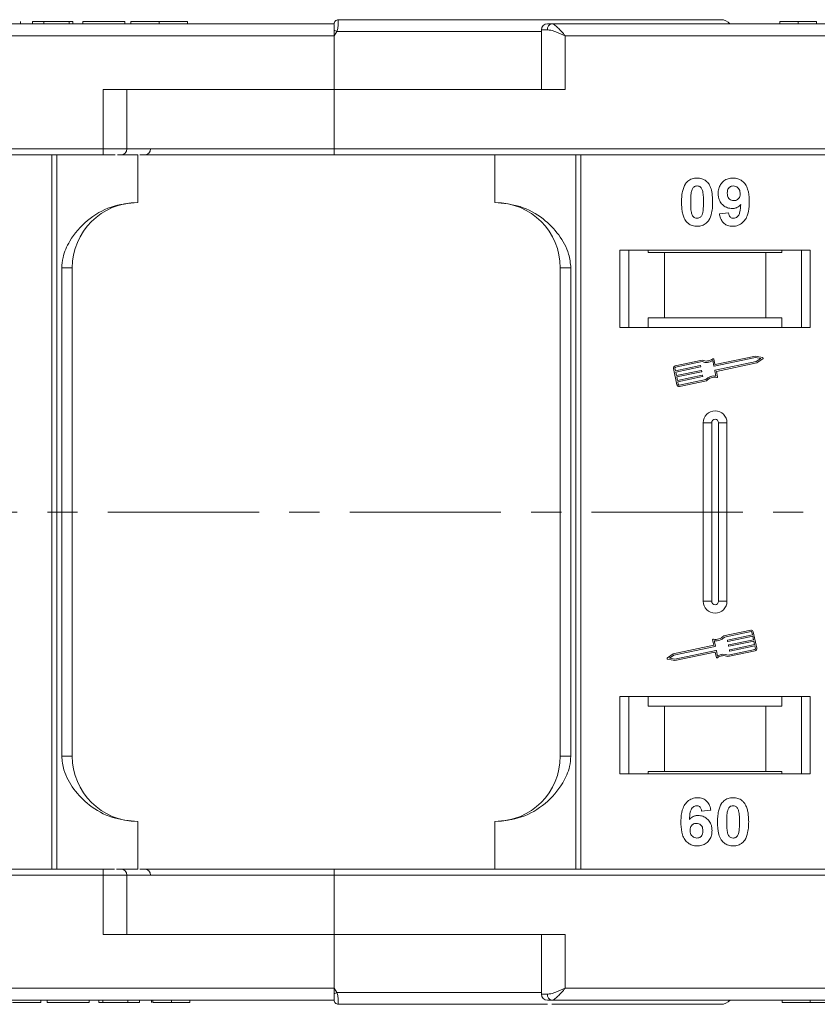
# Model space of a CAD drawing. Header units: millimetres. Extents: x 1675 to 3137, y 343 to 1376.
# Tile 27 of 84: x 2710 to 2777, y 606 to 688. Entities that reach past the tile are written whole.
import ezdxf

# ---------------------------------------------------------------- set-up
doc = ezdxf.new("R2010")
doc.units = ezdxf.units.MM
doc.linetypes.add('CENTERX2', pattern=[20.32, 12.7, -2.54, 2.54, -2.54])

msp = doc.modelspace()

# ---------------------------------------------------------------- linework, layer by layer
at = {"color": 7, "linetype": 'Continuous', "lineweight": 15}
for p, q in [((2709.647, 687.936), (2709.647, 688.136)), ((2710.673, 688.136), (2711.634, 688.136)), ((2710.673, 687.936), (2710.673, 688.136)), ((2711.634, 688.136), (2711.634, 687.936)), ((2711.634, 688.136), (2713.75, 688.136)), ((2713.75, 688.136), (2713.75, 687.936)), ((2713.75, 688.136), (2714.07, 688.136)), ((2714.07, 688.136), (2714.07, 687.936)), ((2714.903, 687.936), (2714.903, 688.136)), ((2714.903, 688.136), (2718.429, 688.136)), ((2718.429, 688.136), (2718.429, 687.936)), ((2718.942, 688.136), (2718.942, 687.936)), ((2721.321, 687.936), (2721.321, 688.136)), ((2723.686, 687.936), (2723.686, 688.136)), ((2736.356, 688.286), (2736.356, 688.286)), ((2773.442, 688.136), (2773.442, 687.936)), ((2774.986, 687.936), (2774.986, 688.136)), ((2776.538, 687.936), (2776.538, 688.136)), ((2736.006, 687.936), (2687.3, 687.936)), ((2736.006, 687.934), (2736.006, 687.936)), ((2736.24, 687.286), (2736.006, 686.936)), ((2753.418, 687.286), (2736.24, 687.286)), ((2753.418, 687.436), (2753.418, 682.436)), ((2753.927, 687.436), (2753.418, 687.436)), ((2803.006, 687.936), (2754.3, 687.936)), ((2688.418, 686.936), (2736.006, 686.936)), ((2736.006, 686.936), (2736.006, 682.436)), ((2755.418, 686.936), (2803.006, 686.936)), ((2755.418, 682.436), (2755.418, 686.936)), ((2716.594, 682.436), (2716.594, 677.436)), ((2736.006, 682.436), (2716.594, 682.436)), ((2718.594, 677.436), (2718.594, 682.436)), ((2736.006, 677.436), (2736.006, 682.436)), ((2736.006, 682.436), (2755.418, 682.436)), ((2716.594, 677.436), (2669.006, 677.436)), ((2716.594, 677.436), (2716.594, 676.936)), ((2718.594, 677.436), (2716.594, 677.436)), ((2736.006, 677.436), (2718.594, 677.436)), ((2783.594, 677.436), (2736.006, 677.436)), ((2736.006, 677.436), (2736.006, 676.936)), ((2669.006, 676.936), (2716.594, 676.936)), ((2712.294, 676.936), (2712.294, 616.936)), ((2712.713, 616.936), (2712.713, 676.936)), ((2717.801, 676.936), (2719.506, 676.936)), ((2719.506, 672.936), (2719.506, 676.936)), ((2736.006, 676.936), (2783.594, 676.936)), ((2749.506, 676.936), (2749.506, 672.936)), ((2756.299, 676.936), (2756.299, 616.936)), ((2756.718, 616.936), (2756.718, 676.936)), ((2768.365, 671.98), (2769.134, 672.065)), ((2776.006, 668.936), (2760.006, 668.936)), ((2760.006, 668.936), (2760.006, 662.436)), ((2760.756, 662.436), (2760.756, 668.936)), ((2762.392, 668.736), (2762.392, 668.936)), ((2762.392, 668.736), (2763.756, 668.736)), ((2763.756, 668.736), (2763.756, 663.236)), ((2772.256, 668.736), (2763.756, 668.736)), ((2772.256, 663.236), (2772.256, 668.736)), ((2772.256, 668.736), (2773.62, 668.736)), ((2773.62, 668.936), (2773.62, 668.736)), ((2775.256, 668.936), (2775.256, 662.436)), ((2776.006, 662.436), (2776.006, 668.936)), ((2713.121, 667.436), (2713.121, 626.436)), ((2714.006, 667.436), (2713.121, 667.436)), ((2714.006, 626.436), (2714.006, 667.436)), ((2755.006, 667.436), (2755.891, 667.436)), ((2755.006, 667.436), (2755.006, 626.436)), ((2755.891, 626.436), (2755.891, 667.436)), ((2760.006, 662.436), (2776.006, 662.436)), ((2763.756, 663.236), (2762.392, 663.236)), ((2762.392, 663.236), (2762.392, 662.436)), ((2772.256, 663.236), (2763.756, 663.236)), ((2773.62, 663.236), (2772.256, 663.236)), ((2773.62, 662.436), (2773.62, 663.236)), ((2771.394, 660.033), (2768.024, 659.321)), ((2771.995, 659.916), (2771.394, 660.033)), ((2766.924, 659.689), (2764.645, 659.208)), ((2766.912, 659.567), (2764.67, 659.093)), ((2764.673, 658.794), (2766.756, 659.234)), ((2766.79, 659.211), (2766.802, 659.153)), ((2767.898, 659.205), (2767.805, 659.649)), ((2767.989, 659.344), (2767.901, 659.76)), ((2771.395, 659.914), (2767.933, 659.182)), ((2768.006, 658.838), (2771.467, 659.569)), ((2768.116, 658.741), (2771.515, 659.459)), ((2771.837, 659.827), (2771.395, 659.914)), ((2771.467, 659.569), (2771.837, 659.827)), ((2771.515, 659.459), (2772.017, 659.81)), ((2764.51, 658.999), (2764.801, 657.62)), ((2764.624, 659.023), (2764.673, 658.794)), ((2766.78, 659.119), (2764.697, 658.679)), ((2764.697, 658.679), (2764.758, 658.391)), ((2764.758, 658.391), (2766.841, 658.831)), ((2766.865, 658.716), (2764.782, 658.276)), ((2764.843, 657.989), (2766.925, 658.429)), ((2766.95, 658.314), (2764.867, 657.874)), ((2766.875, 658.809), (2766.887, 658.751)), ((2766.96, 658.407), (2766.972, 658.349)), ((2768.077, 658.359), (2767.983, 658.803)), ((2768.21, 658.296), (2768.116, 658.741)), ((2764.782, 658.276), (2764.843, 657.989)), ((2764.867, 657.874), (2764.916, 657.645)), ((2764.985, 657.599), (2767.228, 658.073)), ((2765.01, 657.484), (2767.288, 657.966)), ((2767.006, 654.436), (2767.006, 639.436)), ((2767.006, 654.436), (2767.721, 654.436)), ((2767.721, 654.436), (2767.721, 639.436)), ((2768.291, 639.436), (2768.291, 654.436)), ((2769.006, 654.436), (2768.291, 654.436)), ((2769.006, 639.436), (2769.006, 654.436)), ((2767.721, 639.436), (2767.006, 639.436)), ((2769.006, 639.436), (2768.291, 639.436)), ((2771.002, 637.003), (2768.724, 636.522)), ((2771.027, 636.888), (2768.784, 636.414)), ((2771.145, 636.613), (2771.096, 636.843)), ((2771.503, 635.488), (2771.211, 636.867)), ((2767.802, 636.191), (2767.896, 635.746)), ((2767.935, 636.129), (2768.029, 635.685)), ((2769.052, 636.081), (2769.04, 636.138)), ((2769.062, 636.173), (2771.145, 636.613)), ((2771.169, 636.498), (2769.087, 636.058)), ((2769.147, 635.771), (2771.23, 636.211)), ((2771.254, 636.096), (2769.172, 635.656)), ((2771.23, 636.211), (2771.169, 636.498)), ((2771.315, 635.809), (2771.254, 636.096)), ((2767.896, 635.746), (2764.497, 635.028)), ((2768.006, 635.65), (2764.545, 634.918)), ((2764.618, 634.574), (2768.079, 635.305)), ((2764.618, 634.454), (2767.988, 635.166)), ((2768.023, 635.143), (2768.111, 634.727)), ((2768.114, 635.282), (2768.207, 634.838)), ((2769.088, 634.798), (2771.367, 635.279)), ((2769.1, 634.92), (2771.342, 635.394)), ((2769.137, 635.679), (2769.125, 635.736)), ((2769.222, 635.276), (2769.21, 635.334)), ((2769.232, 635.369), (2771.315, 635.809)), ((2771.339, 635.694), (2769.257, 635.254)), ((2771.388, 635.464), (2771.339, 635.694)), ((2764.497, 635.028), (2763.995, 634.677)), ((2764.017, 634.572), (2764.618, 634.454)), ((2764.545, 634.918), (2764.175, 634.66)), ((2764.175, 634.66), (2764.618, 634.574)), ((2776.006, 631.436), (2760.006, 631.436)), ((2760.006, 631.436), (2760.006, 624.936)), ((2760.756, 624.936), (2760.756, 631.436)), ((2762.392, 631.436), (2762.392, 630.636)), ((2773.62, 630.636), (2773.62, 631.436)), ((2775.256, 631.436), (2775.256, 624.936)), ((2776.006, 624.936), (2776.006, 631.436)), ((2762.392, 630.636), (2763.756, 630.636)), ((2763.756, 630.636), (2763.756, 625.136)), ((2763.756, 630.636), (2772.256, 630.636)), ((2772.256, 625.136), (2772.256, 630.636)), ((2772.256, 630.636), (2773.62, 630.636)), ((2713.121, 626.436), (2714.006, 626.436)), ((2755.006, 626.436), (2755.891, 626.436)), ((2760.006, 624.936), (2776.006, 624.936)), ((2763.756, 625.136), (2762.392, 625.136)), ((2762.392, 624.936), (2762.392, 625.136)), ((2763.756, 625.136), (2772.256, 625.136)), ((2773.62, 625.136), (2772.256, 625.136)), ((2773.62, 625.136), (2773.62, 624.936)), ((2767.647, 621.892), (2766.878, 621.808)), ((2719.506, 620.936), (2719.506, 616.936)), ((2749.506, 616.936), (2749.506, 620.936)), ((2716.594, 616.936), (2669.006, 616.936)), ((2669.006, 616.436), (2716.594, 616.436)), ((2716.594, 616.436), (2716.594, 616.936)), ((2716.594, 616.436), (2716.594, 611.436)), ((2716.594, 616.436), (2718.594, 616.436)), ((2717.732, 616.936), (2719.506, 616.936)), ((2718.594, 611.436), (2718.594, 616.436)), ((2718.594, 616.436), (2736.006, 616.436)), ((2736.006, 616.436), (2736.006, 616.936)), ((2783.594, 616.936), (2736.006, 616.936)), ((2736.006, 611.436), (2736.006, 616.436)), ((2736.006, 616.436), (2783.594, 616.436)), ((2716.594, 611.436), (2736.006, 611.436)), ((2755.418, 611.436), (2736.006, 611.436)), ((2736.006, 611.436), (2736.006, 606.936)), ((2753.418, 611.436), (2753.418, 606.436)), ((2755.418, 606.936), (2755.418, 611.436)), ((2736.006, 606.936), (2688.418, 606.936)), ((2736.006, 606.936), (2736.24, 606.586)), ((2736.24, 606.586), (2753.418, 606.586)), ((2753.418, 606.436), (2753.927, 606.436)), ((2803.006, 606.936), (2755.418, 606.936)), ((2687.3, 605.936), (2736.006, 605.936)), ((2711.378, 605.936), (2711.378, 605.736)), ((2711.891, 605.736), (2711.891, 605.936)), ((2711.891, 605.736), (2715.416, 605.736)), ((2715.416, 605.936), (2715.416, 605.736)), ((2716.25, 605.936), (2716.25, 605.736)), ((2716.25, 605.736), (2716.57, 605.736)), ((2716.57, 605.936), (2716.57, 605.736)), ((2716.57, 605.736), (2718.686, 605.736)), ((2718.686, 605.736), (2718.686, 605.936)), ((2718.686, 605.736), (2719.647, 605.736)), ((2719.647, 605.936), (2719.647, 605.736)), ((2720.673, 605.936), (2720.673, 605.736)), ((2720.782, 605.936), (2720.782, 605.736)), ((2722.333, 605.936), (2722.333, 605.736)), ((2723.878, 605.936), (2723.878, 605.736)), ((2736.356, 605.586), (2736.356, 605.586)), ((2754.3, 605.936), (2803.006, 605.936)), ((2773.634, 605.936), (2773.634, 605.736)), ((2775.999, 605.736), (2775.999, 605.936))]:
    msp.add_line(p, q, dxfattribs=at)
at = {"color": 1, "linetype": 'CENTERX2', "lineweight": 13}
msp.add_line((2973.536, 646.936), (2135.453, 646.936), dxfattribs=at)
at = {"color": 7, "linetype": 'Continuous', "lineweight": 15}
for centre, radius, start, end in [((2736.356, 687.936), 0.35, 89.99809, 179.99959), ((2768.506, 687.286), 1, 41.2946, 90), ((2700.462, 620.359), 75.89, 61.87179, 62.07191), ((2753.918, 687.436), 0.5, 90, 180), ((2754.374, 687.492), 0.451, 99.5202, 187.08135), ((2718.094, 677.436), 0.5, 270, 0), ((2720.078, 677.436), 0.5, 270, 0), ((2719.506, 667.436), 5.5, 90, 180), ((2749.506, 667.436), 5.5, 0, 90), ((2764.682, 659.036), 0.176, 101.9297, 191.9297), ((2766.762, 659.205), 0.0294, 11.9297, 101.9297), ((2766.774, 659.147), 0.0294, 281.9297, 11.9297), ((2767.277, 660.487), 0.99, 248.37041, 302.16635), ((2767.277, 660.487), 0.873, 246.11204, 307.44471), ((2767.844, 659.748), 0.0587, 11.9297, 127.44471), ((2767.927, 659.211), 0.0294, 191.9297, 281.9297), ((2768.018, 659.35), 0.0294, 191.9297, 281.9297), ((2771.984, 659.858), 0.0587, 304.95116, 78.90824), ((2764.682, 659.036), 0.0587, 101.9297, 191.9297), ((2766.847, 658.803), 0.0294, 11.9297, 101.9297), ((2766.859, 658.745), 0.0294, 281.9297, 11.9297), ((2766.932, 658.4), 0.0294, 11.9297, 101.9297), ((2766.944, 658.343), 0.0294, 281.9297, 11.9297), ((2767.934, 657.379), 0.99, 81.69305, 135.48899), ((2768.012, 658.809), 0.0294, 101.9297, 191.9297), ((2768.153, 658.284), 0.0587, 256.41469, 11.9297), ((2764.973, 657.657), 0.176, 191.9297, 281.9297), ((2764.973, 657.657), 0.0587, 191.9297, 281.9297), ((2767.934, 657.379), 0.873, 76.41469, 137.74736), ((2768.006, 654.436), 1, 0, 180), ((2768.006, 654.436), 0.285, 0, 180), ((2768.006, 639.436), 1, 180, 0), ((2768.006, 639.436), 0.285, 180, 0), ((2771.039, 636.831), 0.176, 11.9297, 101.9297), ((2771.039, 636.831), 0.0587, 11.9297, 101.9297), ((2767.859, 636.203), 0.0587, 76.41469, 191.9297), ((2768.078, 637.108), 0.873, 256.41469, 317.74736), ((2768.078, 637.108), 0.99, 261.69305, 315.48899), ((2769.068, 636.144), 0.0294, 101.9297, 191.9297), ((2769.081, 636.087), 0.0294, 191.9297, 281.9297), ((2767.994, 635.137), 0.0294, 11.9297, 101.9297), ((2768, 635.678), 0.0294, 281.9297, 11.9297), ((2768.085, 635.276), 0.0294, 11.9297, 101.9297), ((2769.153, 635.742), 0.0294, 101.9297, 191.9297), ((2769.165, 635.685), 0.0294, 191.9297, 281.9297), ((2769.238, 635.34), 0.0294, 101.9297, 191.9297), ((2769.25, 635.282), 0.0294, 191.9297, 281.9297), ((2771.33, 635.452), 0.0587, 281.9297, 11.9297), ((2771.33, 635.452), 0.176, 281.9297, 11.9297), ((2764.029, 634.629), 0.0587, 124.95116, 258.90824), ((2768.168, 634.74), 0.0587, 191.9297, 307.44471), ((2768.735, 634), 0.873, 66.11204, 127.44471), ((2768.735, 634), 0.99, 68.37041, 122.16635), ((2719.506, 626.436), 5.5, 180, 270), ((2749.506, 626.436), 5.5, 270, 0), ((2718.094, 616.436), 0.5, 0, 90), ((2720.078, 616.436), 0.5, 0, 90), ((2700.462, 673.513), 75.89, 297.92809, 298.12821), ((2753.918, 606.436), 0.5, 180, 270), ((2754.374, 606.381), 0.451, 172.91869, 260.47981), ((2736.356, 605.936), 0.35, 180.00041, 270.00191), ((2768.506, 606.586), 1, 270, 319.04573)]:
    msp.add_arc(centre, radius, start, end, dxfattribs=at)
for points, knots in [([(2721.321, 688.136), (2721.187, 688.136), (2720.784, 688.136), (2720.123, 688.136), (2719.502, 688.136), (2719.077, 688.136), (2718.951, 688.136), (2718.944, 688.136), (2718.942, 688.136)], [0, 0, 0, 0, 0.102171, 0.30922, 0.51365, 0.692275, 0.932413, 1, 1, 1, 1]), ([(2723.686, 688.136), (2723.682, 688.136), (2723.672, 688.136), (2723.53, 688.136), (2723.138, 688.136), (2722.564, 688.136), (2721.925, 688.136), (2721.503, 688.136), (2721.321, 688.136)], [0, 0, 0, 0, 0.101888, 0.307343, 0.492963, 0.678647, 0.860791, 1, 1, 1, 1]), ([(2736.356, 688.286), (2736.356, 688.279), (2736.357, 688.266), (2736.356, 688.163), (2736.354, 688.017), (2736.343, 687.834), (2736.323, 687.651), (2736.294, 687.464), (2736.257, 687.342), (2736.24, 687.286)], [0, 0, 0, 0, 0.171846, 0.312445, 0.499101, 0.629839, 0.757504, 0.889024, 1, 1, 1, 1]), ([(2768.506, 688.286), (2768.46, 688.286), (2768.366, 688.286), (2767.596, 688.286), (2766.429, 688.286), (2764.958, 688.286), (2763.31, 688.286), (2761.371, 688.286), (2758.414, 688.286), (2754.98, 688.286), (2751.203, 688.286), (2747.967, 688.286), (2744.324, 688.286), (2740.335, 688.286), (2737.669, 688.286), (2736.356, 688.286)], [0, 0, 0, 0, 0.077726, 0.157824, 0.240135, 0.304454, 0.368763, 0.43443, 0.500087, 0.631237, 0.695556, 0.759865, 0.842185, 0.922281, 1, 1, 1, 1]), ([(2774.986, 688.136), (2774.853, 688.136), (2774.548, 688.136), (2774.097, 688.136), (2773.738, 688.136), (2773.483, 688.136), (2773.458, 688.136), (2773.442, 688.136)], [0, 0, 0, 0, 0.155292, 0.353145, 0.543243, 0.704067, 1, 1, 1, 1]), ([(2776.538, 688.136), (2776.484, 688.136), (2776.376, 688.136), (2776.072, 688.136), (2775.607, 688.136), (2775.22, 688.136), (2774.986, 688.136)], [0, 0, 0, 0, 0.20646, 0.413515, 0.645211, 1, 1, 1, 1]), ([(2736.006, 687.411), (2736.006, 687.503), (2736.006, 687.688), (2736.006, 687.85), (2736.006, 687.881), (2736.006, 687.89)], [0, 0, 0, 0, 0.412717, 0.825452, 1, 1, 1, 1]), ([(2755.418, 686.936), (2755.148, 687.053), (2754.73, 687.233), (2754.231, 687.405), (2754.022, 687.426), (2753.927, 687.436)], [0, 0, 0, 0, 0.4984129, 0.772928, 1, 1, 1, 1]), ([(2754.3, 687.936), (2754.367, 687.92), (2754.511, 687.884), (2754.79, 687.634), (2755.1, 687.304), (2755.312, 687.059), (2755.418, 686.936)], [0, 0, 0, 0, 0.234359, 0.498216, 0.748481, 1, 1, 1, 1]), ([(2716.594, 676.936), (2716.738, 676.936), (2717.031, 676.936), (2717.393, 676.936), (2717.562, 676.936), (2717.626, 676.936)], [0, 0, 0, 0, 0.374816, 0.766497, 1, 1, 1, 1]), ([(2719.681, 676.936), (2720.06, 676.936), (2721.392, 676.936), (2724.129, 676.936), (2727.854, 676.936), (2731.941, 676.936), (2734.665, 676.936), (2736.006, 676.936)], [0, 0, 0, 0, 0.077563, 0.272588, 0.52202, 0.764659, 1, 1, 1, 1]), ([(2765.581, 674.581), (2765.626, 674.632), (2765.716, 674.733), (2765.885, 674.849), (2766.073, 674.932), (2766.243, 674.97), (2766.384, 674.985), (2766.457, 674.987), (2766.493, 674.988)], [0, 0, 0, 0, 0.193776, 0.3936, 0.587864, 0.788908, 0.894169, 1, 1, 1, 1]), ([(2766.493, 674.988), (2766.628, 674.977), (2766.9, 674.957), (2767.253, 674.758), (2767.524, 674.465), (2767.776, 673.865), (2767.79, 673.342), (2767.801, 672.956)], [0, 0, 0, 0, 0.147566, 0.296688, 0.431278, 0.580404, 1, 1, 1, 1]), ([(2768.262, 673.683), (2768.27, 673.818), (2768.286, 674.088), (2768.453, 674.467), (2768.733, 674.763), (2769.104, 674.958), (2769.378, 674.977), (2769.52, 674.988)], [0, 0, 0, 0, 0.197927, 0.397728, 0.597413, 0.790584, 1, 1, 1, 1]), ([(2769.52, 674.988), (2769.656, 674.977), (2769.927, 674.956), (2770.288, 674.753), (2770.579, 674.448), (2770.819, 673.913), (2770.874, 673.404), (2770.877, 673.049), (2770.878, 672.99)], [0, 0, 0, 0, 0.148288, 0.297745, 0.443713, 0.607791, 0.934708, 1, 1, 1, 1]), ([(2765.186, 672.964), (2765.188, 673.097), (2765.193, 673.4), (2765.265, 673.929), (2765.405, 674.352), (2765.564, 674.559), (2765.581, 674.581)], [0, 0, 0, 0, 0.236731, 0.537555, 0.949668, 1, 1, 1, 1]), ([(2766.04, 673.928), (2766.064, 673.998), (2766.102, 674.11), (2766.21, 674.235), (2766.334, 674.302), (2766.433, 674.318), (2766.487, 674.321), (2766.493, 674.321)], [0, 0, 0, 0, 0.334804, 0.542561, 0.750382, 0.970721, 1, 1, 1, 1]), ([(2766.493, 674.321), (2766.55, 674.315), (2766.652, 674.306), (2766.784, 674.229), (2766.897, 674.081), (2766.993, 673.807), (2767.027, 673.414), (2767.03, 673.115), (2767.032, 672.964)], [0, 0, 0, 0, 0.1046136, 0.1888141, 0.2735119, 0.444127, 0.7194809, 1, 1, 1, 1]), ([(2769.032, 673.722), (2769.036, 673.809), (2769.042, 673.947), (2769.117, 674.126), (2769.226, 674.234), (2769.369, 674.308), (2769.476, 674.316), (2769.536, 674.321)], [0, 0, 0, 0, 0.29132, 0.465539, 0.641632, 0.798664, 1, 1, 1, 1]), ([(2769.536, 674.321), (2769.603, 674.314), (2769.741, 674.299), (2769.915, 674.183), (2770.043, 674.025), (2770.1, 673.842), (2770.106, 673.721), (2770.109, 673.665)], [0, 0, 0, 0, 0.207955, 0.420406, 0.62732, 0.827707, 1, 1, 1, 1]), ([(2765.955, 672.964), (2765.955, 673.03), (2765.956, 673.164), (2765.962, 673.344), (2765.972, 673.505), (2765.986, 673.647), (2766.005, 673.789), (2766.029, 673.882), (2766.04, 673.928)], [0, 0, 0, 0, 0.205942, 0.411959, 0.558149, 0.704502, 0.851801, 1, 1, 1, 1]), ([(2769.444, 672.424), (2769.309, 672.436), (2769.037, 672.461), (2768.686, 672.677), (2768.418, 672.983), (2768.28, 673.337), (2768.268, 673.579), (2768.262, 673.683)], [0, 0, 0, 0, 0.2101886, 0.4217733, 0.6236035, 0.8370344, 1, 1, 1, 1]), ([(2769.574, 673.09), (2769.507, 673.096), (2769.381, 673.107), (2769.217, 673.201), (2769.106, 673.332), (2769.041, 673.513), (2769.035, 673.644), (2769.032, 673.722)], [0, 0, 0, 0, 0.213937, 0.398075, 0.583091, 0.751666, 1, 1, 1, 1]), ([(2770.109, 673.665), (2770.104, 673.586), (2770.096, 673.453), (2770.01, 673.284), (2769.89, 673.175), (2769.74, 673.101), (2769.63, 673.094), (2769.574, 673.09)], [0, 0, 0, 0, 0.267394, 0.447214, 0.627122, 0.813065, 1, 1, 1, 1]), ([(2719.506, 672.936), (2718.746, 672.86), (2717.226, 672.707), (2715.204, 671.517), (2713.872, 669.967), (2713.212, 668.523), (2713.145, 667.73), (2713.121, 667.436)], [0, 0, 0, 0, 0.249096, 0.498243, 0.745205, 0.90541, 1, 1, 1, 1]), ([(2755.891, 667.436), (2755.848, 667.827), (2755.737, 668.826), (2754.913, 670.28), (2753.543, 671.693), (2751.678, 672.729), (2750.227, 672.868), (2749.506, 672.936)], [0, 0, 0, 0, 0.125713, 0.321276, 0.524466, 0.763484, 1, 1, 1, 1]), ([(2765.578, 671.347), (2765.539, 671.402), (2765.459, 671.511), (2765.351, 671.748), (2765.261, 672.056), (2765.211, 672.393), (2765.189, 672.697), (2765.187, 672.875), (2765.186, 672.964)], [0, 0, 0, 0, 0.1184406, 0.2393457, 0.4595932, 0.6849248, 0.8422399, 1, 1, 1, 1]), ([(2766.493, 671.603), (2766.425, 671.611), (2766.315, 671.624), (2766.187, 671.712), (2766.082, 671.865), (2765.99, 672.14), (2765.961, 672.529), (2765.957, 672.818), (2765.955, 672.964)], [0, 0, 0, 0, 0.12537, 0.20229, 0.279179, 0.464758, 0.730582, 1, 1, 1, 1]), ([(2767.032, 672.964), (2767.031, 672.897), (2767.03, 672.764), (2767.024, 672.583), (2767.014, 672.421), (2767, 672.279), (2766.982, 672.136), (2766.958, 672.042), (2766.946, 671.996)], [0, 0, 0, 0, 0.20527, 0.410616, 0.55715, 0.703844, 0.851471, 1, 1, 1, 1]), ([(2767.801, 672.956), (2767.799, 672.822), (2767.793, 672.519), (2767.723, 672), (2767.584, 671.58), (2767.428, 671.373), (2767.405, 671.343)], [0, 0, 0, 0, 0.237281, 0.538591, 0.932677, 1, 1, 1, 1]), ([(2770.167, 672.758), (2770.121, 672.71), (2770.027, 672.611), (2769.88, 672.522), (2769.754, 672.47), (2769.655, 672.443), (2769.551, 672.427), (2769.48, 672.425), (2769.444, 672.424)], [0, 0, 0, 0, 0.2434912, 0.4962659, 0.6182099, 0.7417038, 0.8701584, 1, 1, 1, 1]), ([(2770.878, 672.99), (2770.875, 672.857), (2770.866, 672.455), (2770.776, 671.9), (2770.497, 671.391), (2770.151, 671.089), (2769.781, 670.951), (2769.547, 670.94), (2769.463, 670.936)], [0, 0, 0, 0, 0.142337, 0.429127, 0.589943, 0.751205, 0.909895, 1, 1, 1, 1]), ([(2769.561, 671.603), (2769.615, 671.608), (2769.724, 671.619), (2769.875, 671.718), (2770.016, 671.888), (2770.126, 672.25), (2770.15, 672.551), (2770.167, 672.758)], [0, 0, 0, 0, 0.112015, 0.224355, 0.367768, 0.565827, 1, 1, 1, 1]), ([(2766.946, 671.996), (2766.923, 671.927), (2766.885, 671.815), (2766.777, 671.69), (2766.655, 671.624), (2766.556, 671.605), (2766.502, 671.603), (2766.493, 671.603)], [0, 0, 0, 0, 0.333678, 0.540413, 0.747264, 0.961209, 1, 1, 1, 1]), ([(2769.463, 670.936), (2769.327, 670.948), (2769.081, 670.968), (2768.768, 671.149), (2768.525, 671.429), (2768.411, 671.727), (2768.375, 671.926), (2768.365, 671.98)], [0, 0, 0, 0, 0.242788, 0.438865, 0.634801, 0.900936, 1, 1, 1, 1]), ([(2769.134, 672.065), (2769.148, 671.985), (2769.168, 671.862), (2769.258, 671.718), (2769.363, 671.64), (2769.47, 671.607), (2769.536, 671.604), (2769.561, 671.603)], [0, 0, 0, 0, 0.344714, 0.529059, 0.714209, 0.892196, 1, 1, 1, 1]), ([(2766.493, 670.936), (2766.426, 670.939), (2766.292, 670.943), (2766.094, 670.987), (2765.903, 671.065), (2765.758, 671.163), (2765.652, 671.261), (2765.603, 671.319), (2765.578, 671.347)], [0, 0, 0, 0, 0.192635, 0.388697, 0.582015, 0.783044, 0.890959, 1, 1, 1, 1]), ([(2767.405, 671.343), (2767.361, 671.292), (2767.271, 671.191), (2767.102, 671.075), (2766.913, 670.992), (2766.744, 670.954), (2766.602, 670.939), (2766.53, 670.937), (2766.493, 670.936)], [0, 0, 0, 0, 0.193769, 0.393564, 0.587886, 0.789131, 0.894283, 1, 1, 1, 1]), ([(2713.121, 626.436), (2713.164, 626.046), (2713.275, 625.047), (2714.099, 623.593), (2715.469, 622.18), (2717.334, 621.143), (2718.785, 621.005), (2719.506, 620.936)], [0, 0, 0, 0, 0.125713, 0.321276, 0.524466, 0.763484, 1, 1, 1, 1]), ([(2749.506, 620.936), (2750.266, 621.013), (2751.786, 621.166), (2753.808, 622.355), (2755.14, 623.906), (2755.8, 625.35), (2755.867, 626.142), (2755.891, 626.436)], [0, 0, 0, 0, 0.2490962, 0.4982428, 0.745205, 0.90541, 1, 1, 1, 1]), ([(2765.134, 620.883), (2765.137, 621.016), (2765.146, 621.417), (2765.236, 621.973), (2765.515, 622.482), (2765.861, 622.784), (2766.231, 622.922), (2766.465, 622.933), (2766.549, 622.936)], [0, 0, 0, 0, 0.142337, 0.429127, 0.589943, 0.751205, 0.909895, 1, 1, 1, 1]), ([(2766.549, 622.936), (2766.685, 622.926), (2766.931, 622.906), (2767.244, 622.722), (2767.485, 622.446), (2767.601, 622.149), (2767.637, 621.95), (2767.647, 621.892)], [0, 0, 0, 0, 0.2426908, 0.4390024, 0.635006, 0.8950587, 1, 1, 1, 1]), ([(2768.607, 622.53), (2768.651, 622.58), (2768.742, 622.682), (2768.91, 622.798), (2769.099, 622.881), (2769.268, 622.919), (2769.41, 622.934), (2769.482, 622.936), (2769.519, 622.936)], [0, 0, 0, 0, 0.193776, 0.3936, 0.587864, 0.788908, 0.894169, 1, 1, 1, 1]), ([(2769.519, 622.936), (2769.586, 622.934), (2769.72, 622.93), (2769.918, 622.886), (2770.109, 622.808), (2770.254, 622.709), (2770.361, 622.611), (2770.409, 622.554), (2770.434, 622.525)], [0, 0, 0, 0, 0.192627, 0.388684, 0.582013, 0.783201, 0.891038, 1, 1, 1, 1]), ([(2766.451, 622.27), (2766.397, 622.264), (2766.288, 622.253), (2766.136, 622.153), (2765.994, 621.981), (2765.886, 621.619), (2765.862, 621.319), (2765.845, 621.114)], [0, 0, 0, 0, 0.112049, 0.22438, 0.370115, 0.570276, 1, 1, 1, 1]), ([(2766.878, 621.808), (2766.865, 621.886), (2766.846, 622.008), (2766.755, 622.152), (2766.65, 622.233), (2766.542, 622.266), (2766.476, 622.269), (2766.451, 622.27)], [0, 0, 0, 0, 0.33384, 0.524547, 0.716372, 0.891824, 1, 1, 1, 1]), ([(2768.211, 620.917), (2768.213, 621.051), (2768.219, 621.354), (2768.291, 621.881), (2768.432, 622.302), (2768.59, 622.507), (2768.607, 622.53)], [0, 0, 0, 0, 0.237381, 0.538918, 0.949082, 1, 1, 1, 1]), ([(2769.066, 621.877), (2769.09, 621.946), (2769.128, 622.058), (2769.236, 622.184), (2769.36, 622.25), (2769.459, 622.267), (2769.513, 622.269), (2769.519, 622.27)], [0, 0, 0, 0, 0.334804, 0.542561, 0.750382, 0.970721, 1, 1, 1, 1]), ([(2769.519, 622.27), (2769.576, 622.264), (2769.677, 622.254), (2769.806, 622.179), (2769.916, 622.039), (2770.016, 621.767), (2770.052, 621.371), (2770.056, 621.064), (2770.057, 620.909)], [0, 0, 0, 0, 0.1056461, 0.1862213, 0.267042, 0.4315406, 0.7127076, 1, 1, 1, 1]), ([(2770.434, 622.525), (2770.473, 622.471), (2770.553, 622.362), (2770.658, 622.13), (2770.748, 621.834), (2770.798, 621.503), (2770.823, 621.193), (2770.825, 621.004), (2770.827, 620.909)], [0, 0, 0, 0, 0.118432, 0.239329, 0.449434, 0.664178, 0.83182, 1, 1, 1, 1]), ([(2765.845, 621.114), (2765.891, 621.162), (2765.986, 621.261), (2766.131, 621.352), (2766.258, 621.402), (2766.357, 621.43), (2766.461, 621.446), (2766.532, 621.448), (2766.568, 621.449)], [0, 0, 0, 0, 0.243654, 0.49576, 0.617892, 0.741503, 0.870025, 1, 1, 1, 1]), ([(2766.568, 621.449), (2766.703, 621.437), (2766.976, 621.412), (2767.324, 621.196), (2767.59, 620.895), (2767.731, 620.542), (2767.744, 620.298), (2767.75, 620.19)], [0, 0, 0, 0, 0.210216, 0.421975, 0.620016, 0.831037, 1, 1, 1, 1]), ([(2768.98, 620.909), (2768.981, 620.976), (2768.982, 621.109), (2768.988, 621.29), (2768.998, 621.452), (2769.012, 621.594), (2769.03, 621.737), (2769.054, 621.83), (2769.066, 621.877)], [0, 0, 0, 0, 0.20527, 0.410616, 0.557148, 0.703844, 0.851475, 1, 1, 1, 1]), ([(2766.492, 618.885), (2766.356, 618.896), (2766.085, 618.917), (2765.725, 619.118), (2765.433, 619.423), (2765.193, 619.959), (2765.138, 620.469), (2765.135, 620.824), (2765.134, 620.883)], [0, 0, 0, 0, 0.148269, 0.297647, 0.442421, 0.607851, 0.935658, 1, 1, 1, 1]), ([(2765.903, 620.207), (2765.908, 620.29), (2765.916, 620.426), (2766.008, 620.595), (2766.13, 620.704), (2766.278, 620.773), (2766.386, 620.779), (2766.438, 620.782)], [0, 0, 0, 0, 0.276721, 0.45687, 0.637007, 0.824068, 1, 1, 1, 1]), ([(2766.438, 620.782), (2766.506, 620.777), (2766.631, 620.767), (2766.791, 620.673), (2766.91, 620.538), (2766.972, 620.353), (2766.978, 620.22), (2766.98, 620.15)], [0, 0, 0, 0, 0.213757, 0.394944, 0.576585, 0.777311, 1, 1, 1, 1]), ([(2769.519, 618.885), (2769.384, 618.895), (2769.112, 618.916), (2768.758, 619.114), (2768.47, 619.428), (2768.237, 620.039), (2768.222, 620.559), (2768.211, 620.917)], [0, 0, 0, 0, 0.147528, 0.296569, 0.43214, 0.608737, 1, 1, 1, 1]), ([(2769.519, 619.552), (2769.451, 619.56), (2769.341, 619.573), (2769.212, 619.659), (2769.109, 619.81), (2769.016, 620.082), (2768.987, 620.471), (2768.982, 620.763), (2768.98, 620.909)], [0, 0, 0, 0, 0.125351, 0.202197, 0.279182, 0.459742, 0.727968, 1, 1, 1, 1]), ([(2770.057, 620.909), (2770.057, 620.842), (2770.056, 620.709), (2770.05, 620.528), (2770.04, 620.367), (2770.026, 620.226), (2770.007, 620.084), (2769.983, 619.991), (2769.972, 619.944)], [0, 0, 0, 0, 0.205942, 0.411959, 0.558149, 0.704502, 0.851801, 1, 1, 1, 1]), ([(2770.827, 620.909), (2770.824, 620.776), (2770.819, 620.472), (2770.749, 619.952), (2770.611, 619.53), (2770.453, 619.321), (2770.431, 619.291)], [0, 0, 0, 0, 0.236629, 0.537361, 0.932986, 1, 1, 1, 1]), ([(2766.476, 619.552), (2766.409, 619.559), (2766.272, 619.573), (2766.096, 619.69), (2765.97, 619.847), (2765.912, 620.03), (2765.906, 620.149), (2765.903, 620.207)], [0, 0, 0, 0, 0.207905, 0.419981, 0.630626, 0.821735, 1, 1, 1, 1]), ([(2766.98, 620.15), (2766.976, 620.065), (2766.97, 619.927), (2766.897, 619.748), (2766.786, 619.639), (2766.642, 619.565), (2766.535, 619.556), (2766.476, 619.552)], [0, 0, 0, 0, 0.2886974, 0.4635526, 0.6399417, 0.8018084, 1, 1, 1, 1]), ([(2767.75, 620.19), (2767.742, 620.055), (2767.726, 619.785), (2767.561, 619.404), (2767.275, 619.104), (2766.902, 618.914), (2766.629, 618.895), (2766.492, 618.885)], [0, 0, 0, 0, 0.197831, 0.3973, 0.59891, 0.798741, 1, 1, 1, 1]), ([(2769.972, 619.944), (2769.948, 619.875), (2769.91, 619.764), (2769.803, 619.638), (2769.681, 619.572), (2769.582, 619.554), (2769.527, 619.552), (2769.519, 619.552)], [0, 0, 0, 0, 0.333678, 0.540413, 0.747264, 0.961209, 1, 1, 1, 1]), ([(2770.431, 619.291), (2770.386, 619.241), (2770.296, 619.139), (2770.127, 619.024), (2769.939, 618.941), (2769.769, 618.903), (2769.628, 618.888), (2769.555, 618.886), (2769.519, 618.885)], [0, 0, 0, 0, 0.193769, 0.393564, 0.587886, 0.789131, 0.894283, 1, 1, 1, 1]), ([(2717.557, 616.936), (2717.515, 616.936), (2717.366, 616.936), (2717.03, 616.936), (2716.737, 616.936), (2716.594, 616.936)], [0, 0, 0, 0, 0.165898, 0.592125, 1, 1, 1, 1]), ([(2736.006, 616.936), (2734.665, 616.936), (2731.941, 616.936), (2727.854, 616.936), (2724.129, 616.936), (2721.392, 616.936), (2720.06, 616.936), (2719.681, 616.936)], [0, 0, 0, 0, 0.235327, 0.477952, 0.727411, 0.922405, 1, 1, 1, 1]), ([(2736.006, 605.936), (2736.006, 605.947), (2736.006, 605.969), (2736.006, 606.142), (2736.006, 606.327), (2736.006, 606.443), (2736.006, 606.462)], [0, 0, 0, 0, 0.313357, 0.626713, 0.94007, 1, 1, 1, 1]), ([(2736.24, 606.586), (2736.257, 606.53), (2736.294, 606.407), (2736.323, 606.22), (2736.343, 606.038), (2736.354, 605.856), (2736.356, 605.71), (2736.357, 605.607), (2736.356, 605.594), (2736.356, 605.586)], [0, 0, 0, 0, 0.1119973, 0.2448439, 0.3691679, 0.5008987, 0.6875333, 0.8281382, 1, 1, 1, 1]), ([(2753.927, 606.436), (2754.022, 606.446), (2754.231, 606.468), (2754.73, 606.639), (2755.148, 606.82), (2755.418, 606.936)], [0, 0, 0, 0, 0.227063, 0.501587, 1, 1, 1, 1]), ([(2755.418, 606.936), (2755.312, 606.814), (2755.1, 606.569), (2754.79, 606.239), (2754.511, 605.989), (2754.367, 605.953), (2754.3, 605.936)], [0, 0, 0, 0, 0.2515188, 0.5017844, 0.7656323, 1, 1, 1, 1]), ([(2708.999, 605.736), (2709.132, 605.736), (2709.536, 605.736), (2710.196, 605.736), (2710.818, 605.736), (2711.243, 605.736), (2711.368, 605.736), (2711.376, 605.736), (2711.378, 605.736)], [0, 0, 0, 0, 0.102171, 0.30922, 0.51365, 0.692275, 0.932413, 1, 1, 1, 1]), ([(2720.782, 605.736), (2720.836, 605.736), (2720.944, 605.736), (2721.248, 605.736), (2721.713, 605.736), (2722.1, 605.736), (2722.333, 605.736)], [0, 0, 0, 0, 0.20646, 0.413515, 0.645211, 1, 1, 1, 1]), ([(2722.333, 605.736), (2722.467, 605.736), (2722.771, 605.736), (2723.223, 605.736), (2723.582, 605.736), (2723.836, 605.736), (2723.861, 605.736), (2723.878, 605.736)], [0, 0, 0, 0, 0.155292, 0.353145, 0.543243, 0.704067, 1, 1, 1, 1]), ([(2736.356, 605.586), (2737.669, 605.586), (2740.335, 605.586), (2744.325, 605.586), (2747.964, 605.586), (2751.189, 605.586), (2753.013, 605.586), (2753.915, 605.586)], [0, 0, 0, 0, 0.211609, 0.429687, 0.653785, 0.828898, 1, 1, 1, 1]), ([(2754.302, 605.586), (2755.098, 605.586), (2756.8, 605.586), (2759.962, 605.586), (2762.757, 605.586), (2764.958, 605.586), (2766.43, 605.586), (2767.596, 605.586), (2768.366, 605.586), (2768.46, 605.586), (2768.506, 605.586)], [0, 0, 0, 0, 0.09261, 0.197948, 0.408363, 0.511556, 0.614731, 0.746805, 0.875312, 1, 1, 1, 1]), ([(2773.634, 605.736), (2773.638, 605.736), (2773.648, 605.736), (2773.79, 605.736), (2774.182, 605.736), (2774.755, 605.736), (2775.395, 605.736), (2775.816, 605.736), (2775.999, 605.736)], [0, 0, 0, 0, 0.101888, 0.307343, 0.492963, 0.678647, 0.860791, 1, 1, 1, 1]), ([(2775.999, 605.736), (2776.132, 605.736), (2776.536, 605.736), (2777.196, 605.736), (2777.818, 605.736), (2778.243, 605.736), (2778.368, 605.736), (2778.376, 605.736), (2778.378, 605.736)], [0, 0, 0, 0, 0.102171, 0.30922, 0.51365, 0.692275, 0.932413, 1, 1, 1, 1])]:
    msp.add_open_spline(points, degree=3, knots=knots, dxfattribs=at)
for points in [[(2736.006, 686.936), (2736.006, 687.019), (2736.006, 687.185), (2736.006, 687.336), (2736.006, 687.411)], [(2753.918, 687.936), (2753.935, 687.936), (2753.97, 687.936), (2754.19, 687.936), (2754.3, 687.936)], [(2736.006, 606.462), (2736.006, 606.537), (2736.006, 606.688), (2736.006, 606.854), (2736.006, 606.936)], [(2754.3, 605.936), (2754.19, 605.936), (2753.97, 605.936), (2753.935, 605.936), (2753.918, 605.936)]]:
    msp.add_open_spline(points, degree=3, dxfattribs=at)

doc.saveas('drawing.dxf')
